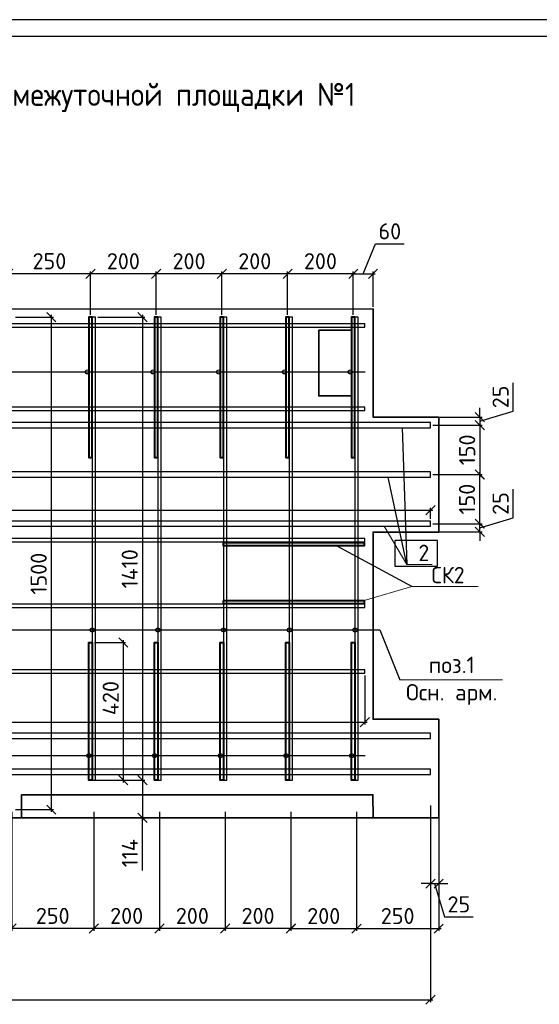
# Model space of a CAD drawing. Header units: millimetres. Extents: x 40580 to 2152466, y -328404 to 177125.
# Tile 98 of 252: x 389785 to 397694, y 162130 to 177125. Entities that reach past the tile are written whole.
import ezdxf
from ezdxf import colors
from ezdxf.entities.mleader import LeaderData, LeaderLine
from ezdxf.math import Vec2, Vec3

# ---------------------------------------------------------------- set-up
doc = ezdxf.new("R2010")
doc.units = ezdxf.units.MM
doc.linetypes.add('CENTER', pattern=[2, 1.25, -0.25, 0.25, -0.25])
doc.layers.add('11', color=7, linetype='Continuous')
doc.layers.add('Столовая - обозначения', color=7, linetype='Continuous')
for name, color, linetype, lineweight in [('Арм_хомуты', 133, 'Continuous', 18), ('ОСИ', 7, 'CENTER', 15), ('Перекрытие ж_бетон', 250, 'Continuous', 30), ('подоснова', 151, 'Continuous', 5), ('Столовая Двери и окна', 7, 'Continuous', 15), ('ТЕКСТ', 7, 'Continuous', 15)]:
    doc.layers.add(name, color=color, linetype=linetype, lineweight=lineweight)
doc.layers.add('Стена_ бетон несущ.', color=7, linetype='Continuous', lineweight=70, true_color=0xb4b496)
doc.styles.add('GOST-2.304_Type-B', font='GOST_Common.ttf')
doc.styles.get("Standard").update_dxf_attribs({"font": 'isocpeur.ttf'})
doc.styles.add('ГОСТ', font='isocpeur.ttf')
doc.styles.add('ГОСТ 2.304', font='isocpeur.ttf')
doc.dimstyles.new('Осевые', dxfattribs={"dimscale": 0.7, "dimtxt": 450, "dimasz": 400, "dimexe": 100, "dimexo": 100, "dimgap": 100, "dimtad": 1, "dimdec": 0, "dimzin": 0, "dimdsep": 46, "dimtxsty": 'Standard', "dimblk": 'OBLIQUE', "dimcen": 9, "dimdle": 100, "dimazin": 0, "dimtm": 1e-09, "dimtfac": 1, "dimtdec": 0, "dimtofl": 0, "dimtmove": 0, "dimatfit": 3, "dimfxl": 1, "dimtolj": 1, "dimtzin": 0, "dimarcsym": 0})

# ---------------------------------------------------------------- blocks, each defined once
blk = doc.blocks.new('Штамп')
at = {"layer": '11'}
blk.add_line((311470, 126228), (252070, 126228), dxfattribs=at)
at = {"layer": '11', "lineweight": 30}
blk.add_line((254210, 125978), (311220, 125978), dxfattribs=at)
blk = doc.blocks.new('_OBLIQUE')
at = {"color": 0, "linetype": 'ByBlock'}
blk.add_line((-0.5, -0.5), (0.5, 0.5), dxfattribs=at)
blk = doc.blocks.new('*D5502')
at = {"layer": 'Defpoints', "color": 0, "linetype": 'ByBlock', "lineweight": 25, "ltscale": 13, "transparency": 16777216}
for p in [(381288, 165193), (396038, 165193), (396038, 162200)]:
    blk.add_point(p, dxfattribs=at)
at = {"layer": 'ОСИ', "color": 0, "linetype": 'ByBlock', "lineweight": -2, "ltscale": 13, "transparency": 16777216}
for p, q in [((381288, 165158), (381288, 162165)), ((396038, 165158), (396038, 162165)), ((381253, 162200), (396073, 162200))]:
    blk.add_line(p, q, dxfattribs=at)
at = {"layer": 'ОСИ', "color": 0, "linetype": 'ByBlock', "lineweight": -2, "ltscale": 13, "transparency": 16777216, "xscale": 140, "yscale": 140, "zscale": 140, "rotation": 180}
blk.add_blockref('_OBLIQUE', (381288, 162200), dxfattribs=at)
at = {"layer": 'ОСИ', "color": 0, "linetype": 'ByBlock', "lineweight": -2, "ltscale": 13, "transparency": 16777216, "xscale": 140, "yscale": 140, "zscale": 140}
blk.add_blockref('_OBLIQUE', (396038, 162200), dxfattribs=at)
at = {"layer": 'ОСИ', "color": 0, "linetype": 'ByBlock', "ltscale": 13, "transparency": 16777216, "insert": (388663, 162393), "char_height": 245, "attachment_point": 5}
blk.add_mtext('\\A1;2950', dxfattribs=at)
blk = doc.blocks.new('*D5612')
at = {"layer": 'Defpoints', "color": 0, "linetype": 'ByBlock', "lineweight": 25, "ltscale": 13, "transparency": 16777216}
for p in [(396038, 165188), (396163, 165188), (396163, 163968)]:
    blk.add_point(p, dxfattribs=at)
at = {"layer": 'ОСИ', "color": 0, "linetype": 'ByBlock', "lineweight": -2, "ltscale": 13, "transparency": 16777216}
for p, q in [((396038, 165153), (396038, 163933)), ((396163, 165153), (396163, 163933)), ((396038, 163968), (395898, 163968)), ((396038, 163968), (396163, 163968)), ((396100, 163968), (396253, 163460)), ((396163, 163968), (396303, 163968)), ((396253, 163460), (396687, 163460))]:
    blk.add_line(p, q, dxfattribs=at)
at = {"layer": 'ОСИ', "color": 0, "linetype": 'ByBlock', "lineweight": -2, "ltscale": 13, "transparency": 16777216, "xscale": 140, "yscale": 140, "zscale": 140}
blk.add_blockref('_OBLIQUE', (396038, 163968), dxfattribs=at)
at = {"layer": 'ОСИ', "color": 0, "linetype": 'ByBlock', "lineweight": -2, "ltscale": 13, "transparency": 16777216, "xscale": 140, "yscale": 140, "zscale": 140, "rotation": 180}
blk.add_blockref('_OBLIQUE', (396163, 163968), dxfattribs=at)
at = {"layer": 'ОСИ', "color": 0, "linetype": 'ByBlock', "ltscale": 13, "transparency": 16777216, "insert": (396470, 163653), "char_height": 245, "attachment_point": 5}
blk.add_mtext('\\A1;25', dxfattribs=at)
blk = doc.blocks.new('*D5503')
at = {"layer": 'Defpoints', "color": 0, "linetype": 'ByBlock', "lineweight": 25, "ltscale": 13, "transparency": 16777216}
for p in [(394913, 165095), (396163, 164969), (394913, 163282)]:
    blk.add_point(p, dxfattribs=at)
at = {"layer": 'ОСИ', "color": 0, "linetype": 'ByBlock', "lineweight": -2, "ltscale": 13, "transparency": 16777216}
for p, q in [((394913, 165060), (394913, 163247)), ((396163, 164934), (396163, 163247)), ((396198, 163282), (394878, 163282))]:
    blk.add_line(p, q, dxfattribs=at)
at = {"layer": 'ОСИ', "color": 0, "linetype": 'ByBlock', "lineweight": -2, "ltscale": 13, "transparency": 16777216, "xscale": 140, "yscale": 140, "zscale": 140, "rotation": 180}
blk.add_blockref('_OBLIQUE', (394913, 163282), dxfattribs=at)
at = {"layer": 'ОСИ', "color": 0, "linetype": 'ByBlock', "lineweight": -2, "ltscale": 13, "transparency": 16777216, "xscale": 140, "yscale": 140, "zscale": 140}
blk.add_blockref('_OBLIQUE', (396163, 163282), dxfattribs=at)
at = {"layer": 'ОСИ', "color": 0, "linetype": 'ByBlock', "ltscale": 13, "transparency": 16777216, "insert": (395538, 163475), "char_height": 245, "attachment_point": 5}
blk.add_mtext('\\A1;250', dxfattribs=at)
blk = doc.blocks.new('*D5504')
at = {"layer": 'Defpoints', "color": 0, "linetype": 'ByBlock', "lineweight": 25, "ltscale": 13, "transparency": 16777216}
for p in [(393913, 165095), (394913, 165095), (393913, 163282)]:
    blk.add_point(p, dxfattribs=at)
at = {"layer": 'ОСИ', "color": 0, "linetype": 'ByBlock', "lineweight": -2, "ltscale": 13, "transparency": 16777216}
for p, q in [((393913, 165060), (393913, 163247)), ((394913, 165060), (394913, 163247)), ((394948, 163282), (393878, 163282))]:
    blk.add_line(p, q, dxfattribs=at)
at = {"layer": 'ОСИ', "color": 0, "linetype": 'ByBlock', "lineweight": -2, "ltscale": 13, "transparency": 16777216, "xscale": 140, "yscale": 140, "zscale": 140, "rotation": 180}
blk.add_blockref('_OBLIQUE', (393913, 163282), dxfattribs=at)
at = {"layer": 'ОСИ', "color": 0, "linetype": 'ByBlock', "lineweight": -2, "ltscale": 13, "transparency": 16777216, "xscale": 140, "yscale": 140, "zscale": 140}
blk.add_blockref('_OBLIQUE', (394913, 163282), dxfattribs=at)
at = {"layer": 'ОСИ', "color": 0, "linetype": 'ByBlock', "ltscale": 13, "transparency": 16777216, "insert": (394413, 163475), "char_height": 245, "attachment_point": 5}
blk.add_mtext('\\A1;200', dxfattribs=at)
blk = doc.blocks.new('*D5505')
at = {"layer": 'Defpoints', "color": 0, "linetype": 'ByBlock', "lineweight": 25, "ltscale": 13, "transparency": 16777216}
for p in [(392913, 165095), (393913, 165095), (392913, 163284)]:
    blk.add_point(p, dxfattribs=at)
at = {"layer": 'ОСИ', "color": 0, "linetype": 'ByBlock', "lineweight": -2, "ltscale": 13, "transparency": 16777216}
for p, q in [((392913, 165060), (392913, 163249)), ((393913, 165060), (393913, 163249)), ((393948, 163284), (392878, 163284))]:
    blk.add_line(p, q, dxfattribs=at)
at = {"layer": 'ОСИ', "color": 0, "linetype": 'ByBlock', "lineweight": -2, "ltscale": 13, "transparency": 16777216, "xscale": 140, "yscale": 140, "zscale": 140, "rotation": 180}
blk.add_blockref('_OBLIQUE', (392913, 163284), dxfattribs=at)
at = {"layer": 'ОСИ', "color": 0, "linetype": 'ByBlock', "lineweight": -2, "ltscale": 13, "transparency": 16777216, "xscale": 140, "yscale": 140, "zscale": 140}
blk.add_blockref('_OBLIQUE', (393913, 163284), dxfattribs=at)
at = {"layer": 'ОСИ', "color": 0, "linetype": 'ByBlock', "ltscale": 13, "transparency": 16777216, "insert": (393413, 163477), "char_height": 245, "attachment_point": 5}
blk.add_mtext('\\A1;200', dxfattribs=at)
blk = doc.blocks.new('*D5506')
at = {"layer": 'Defpoints', "color": 0, "linetype": 'ByBlock', "lineweight": 25, "ltscale": 13, "transparency": 16777216}
for p in [(391913, 165095), (392913, 165095), (391913, 163284)]:
    blk.add_point(p, dxfattribs=at)
at = {"layer": 'ОСИ', "color": 0, "linetype": 'ByBlock', "lineweight": -2, "ltscale": 13, "transparency": 16777216}
for p, q in [((391913, 165060), (391913, 163249)), ((392913, 165060), (392913, 163249)), ((392948, 163284), (391878, 163284))]:
    blk.add_line(p, q, dxfattribs=at)
at = {"layer": 'ОСИ', "color": 0, "linetype": 'ByBlock', "lineweight": -2, "ltscale": 13, "transparency": 16777216, "xscale": 140, "yscale": 140, "zscale": 140, "rotation": 180}
blk.add_blockref('_OBLIQUE', (391913, 163284), dxfattribs=at)
at = {"layer": 'ОСИ', "color": 0, "linetype": 'ByBlock', "lineweight": -2, "ltscale": 13, "transparency": 16777216, "xscale": 140, "yscale": 140, "zscale": 140}
blk.add_blockref('_OBLIQUE', (392913, 163284), dxfattribs=at)
at = {"layer": 'ОСИ', "color": 0, "linetype": 'ByBlock', "ltscale": 13, "transparency": 16777216, "insert": (392413, 163477), "char_height": 245, "attachment_point": 5}
blk.add_mtext('\\A1;200', dxfattribs=at)
blk = doc.blocks.new('*D5507')
at = {"layer": 'Defpoints', "color": 0, "linetype": 'ByBlock', "lineweight": 25, "ltscale": 13, "transparency": 16777216}
for p in [(390913, 165095), (391913, 165095), (390913, 163284)]:
    blk.add_point(p, dxfattribs=at)
at = {"layer": 'ОСИ', "color": 0, "linetype": 'ByBlock', "lineweight": -2, "ltscale": 13, "transparency": 16777216}
for p, q in [((390913, 165060), (390913, 163249)), ((391913, 165060), (391913, 163249)), ((391948, 163284), (390878, 163284))]:
    blk.add_line(p, q, dxfattribs=at)
at = {"layer": 'ОСИ', "color": 0, "linetype": 'ByBlock', "lineweight": -2, "ltscale": 13, "transparency": 16777216, "xscale": 140, "yscale": 140, "zscale": 140, "rotation": 180}
blk.add_blockref('_OBLIQUE', (390913, 163284), dxfattribs=at)
at = {"layer": 'ОСИ', "color": 0, "linetype": 'ByBlock', "lineweight": -2, "ltscale": 13, "transparency": 16777216, "xscale": 140, "yscale": 140, "zscale": 140}
blk.add_blockref('_OBLIQUE', (391913, 163284), dxfattribs=at)
at = {"layer": 'ОСИ', "color": 0, "linetype": 'ByBlock', "ltscale": 13, "transparency": 16777216, "insert": (391413, 163477), "char_height": 245, "attachment_point": 5}
blk.add_mtext('\\A1;200', dxfattribs=at)
blk = doc.blocks.new('*D5508')
at = {"layer": 'Defpoints', "color": 0, "linetype": 'ByBlock', "lineweight": 25, "ltscale": 13, "transparency": 16777216}
for p in [(389663, 165095), (390913, 165095), (389663, 163284)]:
    blk.add_point(p, dxfattribs=at)
at = {"layer": 'ОСИ', "color": 0, "linetype": 'ByBlock', "lineweight": -2, "ltscale": 13, "transparency": 16777216}
for p, q in [((389663, 165060), (389663, 163249)), ((390913, 165060), (390913, 163249)), ((390948, 163284), (389628, 163284))]:
    blk.add_line(p, q, dxfattribs=at)
at = {"layer": 'ОСИ', "color": 0, "linetype": 'ByBlock', "lineweight": -2, "ltscale": 13, "transparency": 16777216, "xscale": 140, "yscale": 140, "zscale": 140, "rotation": 180}
blk.add_blockref('_OBLIQUE', (389663, 163284), dxfattribs=at)
at = {"layer": 'ОСИ', "color": 0, "linetype": 'ByBlock', "lineweight": -2, "ltscale": 13, "transparency": 16777216, "xscale": 140, "yscale": 140, "zscale": 140}
blk.add_blockref('_OBLIQUE', (390913, 163284), dxfattribs=at)
at = {"layer": 'ОСИ', "color": 0, "linetype": 'ByBlock', "ltscale": 13, "transparency": 16777216, "insert": (390288, 163477), "char_height": 245, "attachment_point": 5}
blk.add_mtext('\\A1;250', dxfattribs=at)
blk = doc.blocks.new('*D5621')
at = {"layer": 'Defpoints', "color": 0, "linetype": 'ByBlock', "lineweight": 25, "ltscale": 13, "transparency": 16777216}
for p in [(389688, 172594), (389688, 165095), (390266, 165095)]:
    blk.add_point(p, dxfattribs=at)
at = {"layer": 'ОСИ', "color": 0, "linetype": 'ByBlock', "lineweight": -2, "ltscale": 13, "transparency": 16777216}
for p, q in [((389723, 172594), (390301, 172594)), ((390266, 172629), (390266, 165060)), ((389723, 165095), (390301, 165095))]:
    blk.add_line(p, q, dxfattribs=at)
at = {"layer": 'ОСИ', "color": 0, "linetype": 'ByBlock', "lineweight": -2, "ltscale": 13, "transparency": 16777216, "xscale": 140, "yscale": 140, "zscale": 140}
for p, rotation in [((390266, 172594), 90), ((390266, 165095), 270)]:
    blk.add_blockref('_OBLIQUE', p, dxfattribs=dict(at, rotation=rotation))
at = {"layer": 'ОСИ', "color": 0, "linetype": 'ByBlock', "ltscale": 13, "transparency": 16777216, "insert": (390074, 168689), "char_height": 245, "attachment_point": 5, "rotation": 90}
blk.add_mtext('\\A1;1500', dxfattribs=at)
blk = doc.blocks.new('*D5622')
at = {"layer": 'Defpoints', "color": 0, "linetype": 'ByBlock', "lineweight": 25, "ltscale": 13, "transparency": 16777216}
for p in [(390938, 172594), (390938, 165543), (391655, 165543)]:
    blk.add_point(p, dxfattribs=at)
at = {"layer": 'ОСИ', "color": 0, "linetype": 'ByBlock', "lineweight": -2, "ltscale": 13, "transparency": 16777216}
for p, q in [((390973, 172594), (391690, 172594)), ((391655, 172629), (391655, 165508)), ((390973, 165543), (391690, 165543))]:
    blk.add_line(p, q, dxfattribs=at)
at = {"layer": 'ОСИ', "color": 0, "linetype": 'ByBlock', "lineweight": -2, "ltscale": 13, "transparency": 16777216, "xscale": 140, "yscale": 140, "zscale": 140}
for p, rotation in [((391655, 172594), 90), ((391655, 165543), 270)]:
    blk.add_blockref('_OBLIQUE', p, dxfattribs=dict(at, rotation=rotation))
at = {"layer": 'ОСИ', "color": 0, "linetype": 'ByBlock', "ltscale": 13, "transparency": 16777216, "insert": (391460, 168762), "char_height": 245, "attachment_point": 5, "rotation": 90}
blk.add_mtext('\\A1;1410', dxfattribs=at)
blk = doc.blocks.new('*D5623')
at = {"layer": 'Defpoints', "color": 0, "linetype": 'ByBlock', "lineweight": 25, "ltscale": 13, "transparency": 16777216}
for p in [(382263, 167174), (395038, 167174), (395038, 166427)]:
    blk.add_point(p, dxfattribs=at)
at = {"layer": 'ОСИ', "color": 0, "linetype": 'ByBlock', "lineweight": -2, "ltscale": 13, "transparency": 16777216}
for p, q in [((382263, 167139), (382263, 166392)), ((395038, 167139), (395038, 166392)), ((382228, 166427), (395073, 166427))]:
    blk.add_line(p, q, dxfattribs=at)
at = {"layer": 'ОСИ', "color": 0, "linetype": 'ByBlock', "lineweight": -2, "ltscale": 13, "transparency": 16777216, "xscale": 140, "yscale": 140, "zscale": 140, "rotation": 180}
blk.add_blockref('_OBLIQUE', (382263, 166427), dxfattribs=at)
at = {"layer": 'ОСИ', "color": 0, "linetype": 'ByBlock', "lineweight": -2, "ltscale": 13, "transparency": 16777216, "xscale": 140, "yscale": 140, "zscale": 140}
blk.add_blockref('_OBLIQUE', (395038, 166427), dxfattribs=at)
at = {"layer": 'ОСИ', "color": 0, "linetype": 'ByBlock', "ltscale": 13, "transparency": 16777216, "insert": (387103, 166620), "char_height": 245, "attachment_point": 5}
blk.add_mtext('\\A1;2555', dxfattribs=at)
blk = doc.blocks.new('*D5624')
at = {"layer": 'Defpoints', "color": 0, "linetype": 'ByBlock', "lineweight": 25, "ltscale": 13, "transparency": 16777216}
for p in [(396038, 169654), (381288, 169489), (396038, 169489)]:
    blk.add_point(p, dxfattribs=at)
at = {"layer": 'ОСИ', "color": 0, "linetype": 'ByBlock', "lineweight": -2, "ltscale": 13, "transparency": 16777216}
for p, q in [((381253, 169654), (396073, 169654)), ((381288, 169524), (381288, 169689)), ((396038, 169524), (396038, 169689))]:
    blk.add_line(p, q, dxfattribs=at)
at = {"layer": 'ОСИ', "color": 0, "linetype": 'ByBlock', "lineweight": -2, "ltscale": 13, "transparency": 16777216, "xscale": 140, "yscale": 140, "zscale": 140, "rotation": 180}
blk.add_blockref('_OBLIQUE', (381288, 169654), dxfattribs=at)
at = {"layer": 'ОСИ', "color": 0, "linetype": 'ByBlock', "lineweight": -2, "ltscale": 13, "transparency": 16777216, "xscale": 140, "yscale": 140, "zscale": 140}
blk.add_blockref('_OBLIQUE', (396038, 169654), dxfattribs=at)
at = {"layer": 'ОСИ', "color": 0, "linetype": 'ByBlock', "ltscale": 13, "transparency": 16777216, "insert": (387103, 169846), "char_height": 245, "attachment_point": 5}
blk.add_mtext('\\A1;2950', dxfattribs=at)
blk = doc.blocks.new('*D5515')
at = {"layer": 'Defpoints', "color": 0, "linetype": 'ByBlock', "lineweight": 25, "ltscale": 13, "transparency": 16777216}
for p in [(395163, 173255), (394863, 172594), (395163, 172719)]:
    blk.add_point(p, dxfattribs=at)
at = {"layer": 'ОСИ', "color": 0, "linetype": 'ByBlock', "lineweight": -2, "ltscale": 13, "transparency": 16777216}
for p, q in [((395013, 173255), (395202, 173710)), ((395202, 173710), (395636, 173710)), ((394828, 173255), (395198, 173255)), ((394863, 172629), (394863, 173290)), ((395163, 172754), (395163, 173290))]:
    blk.add_line(p, q, dxfattribs=at)
at = {"layer": 'ОСИ', "color": 0, "linetype": 'ByBlock', "lineweight": -2, "ltscale": 13, "transparency": 16777216, "xscale": 140, "yscale": 140, "zscale": 140, "rotation": 180}
blk.add_blockref('_OBLIQUE', (394863, 173255), dxfattribs=at)
at = {"layer": 'ОСИ', "color": 0, "linetype": 'ByBlock', "lineweight": -2, "ltscale": 13, "transparency": 16777216, "xscale": 140, "yscale": 140, "zscale": 140}
blk.add_blockref('_OBLIQUE', (395163, 173255), dxfattribs=at)
at = {"layer": 'ОСИ', "color": 0, "linetype": 'ByBlock', "ltscale": 13, "transparency": 16777216, "insert": (395419, 173902), "char_height": 245, "attachment_point": 5}
blk.add_mtext('\\A1;60', dxfattribs=at)
blk = doc.blocks.new('*D5516')
at = {"layer": 'Defpoints', "color": 0, "linetype": 'ByBlock', "lineweight": 25, "ltscale": 13, "transparency": 16777216}
for p in [(393863, 173255), (393863, 172594), (394863, 172594)]:
    blk.add_point(p, dxfattribs=at)
at = {"layer": 'ОСИ', "color": 0, "linetype": 'ByBlock', "lineweight": -2, "ltscale": 13, "transparency": 16777216}
for p, q in [((394898, 173255), (393828, 173255)), ((393863, 172629), (393863, 173290)), ((394863, 172629), (394863, 173290))]:
    blk.add_line(p, q, dxfattribs=at)
at = {"layer": 'ОСИ', "color": 0, "linetype": 'ByBlock', "lineweight": -2, "ltscale": 13, "transparency": 16777216, "xscale": 140, "yscale": 140, "zscale": 140, "rotation": 180}
blk.add_blockref('_OBLIQUE', (393863, 173255), dxfattribs=at)
at = {"layer": 'ОСИ', "color": 0, "linetype": 'ByBlock', "lineweight": -2, "ltscale": 13, "transparency": 16777216, "xscale": 140, "yscale": 140, "zscale": 140}
blk.add_blockref('_OBLIQUE', (394863, 173255), dxfattribs=at)
at = {"layer": 'ОСИ', "color": 0, "linetype": 'ByBlock', "ltscale": 13, "transparency": 16777216, "insert": (394363, 173447), "char_height": 245, "attachment_point": 5}
blk.add_mtext('\\A1;200', dxfattribs=at)
blk = doc.blocks.new('*D5517')
at = {"layer": 'Defpoints', "color": 0, "linetype": 'ByBlock', "lineweight": 25, "ltscale": 13, "transparency": 16777216}
for p in [(392863, 173255), (392863, 172594), (393863, 172594)]:
    blk.add_point(p, dxfattribs=at)
at = {"layer": 'ОСИ', "color": 0, "linetype": 'ByBlock', "lineweight": -2, "ltscale": 13, "transparency": 16777216}
for p, q in [((393898, 173255), (392828, 173255)), ((392863, 172629), (392863, 173290)), ((393863, 172629), (393863, 173290))]:
    blk.add_line(p, q, dxfattribs=at)
at = {"layer": 'ОСИ', "color": 0, "linetype": 'ByBlock', "lineweight": -2, "ltscale": 13, "transparency": 16777216, "xscale": 140, "yscale": 140, "zscale": 140, "rotation": 180}
blk.add_blockref('_OBLIQUE', (392863, 173255), dxfattribs=at)
at = {"layer": 'ОСИ', "color": 0, "linetype": 'ByBlock', "lineweight": -2, "ltscale": 13, "transparency": 16777216, "xscale": 140, "yscale": 140, "zscale": 140}
blk.add_blockref('_OBLIQUE', (393863, 173255), dxfattribs=at)
at = {"layer": 'ОСИ', "color": 0, "linetype": 'ByBlock', "ltscale": 13, "transparency": 16777216, "insert": (393363, 173447), "char_height": 245, "attachment_point": 5}
blk.add_mtext('\\A1;200', dxfattribs=at)
blk = doc.blocks.new('*D5518')
at = {"layer": 'Defpoints', "color": 0, "linetype": 'ByBlock', "lineweight": 25, "ltscale": 13, "transparency": 16777216}
for p in [(391863, 173255), (391863, 172594), (392863, 172594)]:
    blk.add_point(p, dxfattribs=at)
at = {"layer": 'ОСИ', "color": 0, "linetype": 'ByBlock', "lineweight": -2, "ltscale": 13, "transparency": 16777216}
for p, q in [((392898, 173255), (391828, 173255)), ((391863, 172629), (391863, 173290)), ((392863, 172629), (392863, 173290))]:
    blk.add_line(p, q, dxfattribs=at)
at = {"layer": 'ОСИ', "color": 0, "linetype": 'ByBlock', "lineweight": -2, "ltscale": 13, "transparency": 16777216, "xscale": 140, "yscale": 140, "zscale": 140, "rotation": 180}
blk.add_blockref('_OBLIQUE', (391863, 173255), dxfattribs=at)
at = {"layer": 'ОСИ', "color": 0, "linetype": 'ByBlock', "lineweight": -2, "ltscale": 13, "transparency": 16777216, "xscale": 140, "yscale": 140, "zscale": 140}
blk.add_blockref('_OBLIQUE', (392863, 173255), dxfattribs=at)
at = {"layer": 'ОСИ', "color": 0, "linetype": 'ByBlock', "ltscale": 13, "transparency": 16777216, "insert": (392363, 173447), "char_height": 245, "attachment_point": 5}
blk.add_mtext('\\A1;200', dxfattribs=at)
blk = doc.blocks.new('*D5519')
at = {"layer": 'Defpoints', "color": 0, "linetype": 'ByBlock', "lineweight": 25, "ltscale": 13, "transparency": 16777216}
for p in [(390863, 173255), (390863, 172594), (391863, 172594)]:
    blk.add_point(p, dxfattribs=at)
at = {"layer": 'ОСИ', "color": 0, "linetype": 'ByBlock', "lineweight": -2, "ltscale": 13, "transparency": 16777216}
for p, q in [((391898, 173255), (390828, 173255)), ((390863, 172629), (390863, 173290)), ((391863, 172629), (391863, 173290))]:
    blk.add_line(p, q, dxfattribs=at)
at = {"layer": 'ОСИ', "color": 0, "linetype": 'ByBlock', "lineweight": -2, "ltscale": 13, "transparency": 16777216, "xscale": 140, "yscale": 140, "zscale": 140, "rotation": 180}
blk.add_blockref('_OBLIQUE', (390863, 173255), dxfattribs=at)
at = {"layer": 'ОСИ', "color": 0, "linetype": 'ByBlock', "lineweight": -2, "ltscale": 13, "transparency": 16777216, "xscale": 140, "yscale": 140, "zscale": 140}
blk.add_blockref('_OBLIQUE', (391863, 173255), dxfattribs=at)
at = {"layer": 'ОСИ', "color": 0, "linetype": 'ByBlock', "ltscale": 13, "transparency": 16777216, "insert": (391363, 173447), "char_height": 245, "attachment_point": 5}
blk.add_mtext('\\A1;200', dxfattribs=at)
blk = doc.blocks.new('*D5520')
at = {"layer": 'Defpoints', "color": 0, "linetype": 'ByBlock', "lineweight": 25, "ltscale": 13, "transparency": 16777216}
for p in [(389613, 173255), (389613, 172594), (390863, 172594)]:
    blk.add_point(p, dxfattribs=at)
at = {"layer": 'ОСИ', "color": 0, "linetype": 'ByBlock', "lineweight": -2, "ltscale": 13, "transparency": 16777216}
for p, q in [((390898, 173255), (389578, 173255)), ((389613, 172629), (389613, 173290)), ((390863, 172629), (390863, 173290))]:
    blk.add_line(p, q, dxfattribs=at)
at = {"layer": 'ОСИ', "color": 0, "linetype": 'ByBlock', "lineweight": -2, "ltscale": 13, "transparency": 16777216, "xscale": 140, "yscale": 140, "zscale": 140, "rotation": 180}
blk.add_blockref('_OBLIQUE', (389613, 173255), dxfattribs=at)
at = {"layer": 'ОСИ', "color": 0, "linetype": 'ByBlock', "lineweight": -2, "ltscale": 13, "transparency": 16777216, "xscale": 140, "yscale": 140, "zscale": 140}
blk.add_blockref('_OBLIQUE', (390863, 173255), dxfattribs=at)
at = {"layer": 'ОСИ', "color": 0, "linetype": 'ByBlock', "ltscale": 13, "transparency": 16777216, "insert": (390238, 173447), "char_height": 245, "attachment_point": 5}
blk.add_mtext('\\A1;250', dxfattribs=at)
blk = doc.blocks.new('*D5627')
at = {"layer": 'Defpoints', "color": 0, "linetype": 'ByBlock', "lineweight": 25, "ltscale": 13, "transparency": 16777216}
for p in [(390938, 165543), (390938, 164971), (391655, 164971)]:
    blk.add_point(p, dxfattribs=at)
at = {"layer": 'ОСИ', "color": 0, "linetype": 'ByBlock', "lineweight": -2, "ltscale": 13, "transparency": 16777216}
for p, q in [((390973, 165543), (391690, 165543)), ((391655, 165578), (391655, 164936)), ((390973, 164971), (391690, 164971)), ((391655, 164166), (391655, 164971))]:
    blk.add_line(p, q, dxfattribs=at)
at = {"layer": 'ОСИ', "color": 0, "linetype": 'ByBlock', "lineweight": -2, "ltscale": 13, "transparency": 16777216, "xscale": 140, "yscale": 140, "zscale": 140}
for p, rotation in [((391655, 165543), 90), ((391655, 164971), 270)]:
    blk.add_blockref('_OBLIQUE', p, dxfattribs=dict(at, rotation=rotation))
at = {"layer": 'ОСИ', "color": 0, "linetype": 'ByBlock', "ltscale": 13, "transparency": 16777216, "insert": (391462, 164432), "char_height": 245, "attachment_point": 5, "rotation": 90}
blk.add_mtext('\\A1;114', dxfattribs=at)
blk = doc.blocks.new('_None')
blk = doc.blocks.new('*D5641')
at = {"layer": 'Defpoints', "color": 0, "linetype": 'ByBlock', "lineweight": 25, "ltscale": 13, "transparency": 16777216}
for p in [(395960, 171073), (396038, 170949), (396790, 170949)]:
    blk.add_point(p, dxfattribs=at)
at = {"layer": 'ОСИ', "color": 0, "linetype": 'ByBlock', "lineweight": -2, "ltscale": 13, "transparency": 16777216}
for p, q in [((397298, 171163), (397298, 171597)), ((396790, 171073), (396790, 171213)), ((396790, 171011), (397298, 171163)), ((395995, 171073), (396825, 171073)), ((396073, 170949), (396825, 170949)), ((396790, 171073), (396790, 170949)), ((396790, 170949), (396790, 170809))]:
    blk.add_line(p, q, dxfattribs=at)
at = {"layer": 'ОСИ', "color": 0, "linetype": 'ByBlock', "lineweight": -2, "ltscale": 13, "transparency": 16777216, "xscale": 140, "yscale": 140, "zscale": 140}
for p, rotation in [((396790, 171073), 270), ((396790, 170949), 90)]:
    blk.add_blockref('_OBLIQUE', p, dxfattribs=dict(at, rotation=rotation))
at = {"layer": 'ОСИ', "color": 0, "linetype": 'ByBlock', "ltscale": 13, "transparency": 16777216, "insert": (397105, 171380), "char_height": 245, "attachment_point": 5, "rotation": 90}
blk.add_mtext('\\A1;25', dxfattribs=at)
blk = doc.blocks.new('*D5642')
at = {"layer": 'Defpoints', "color": 0, "linetype": 'ByBlock', "lineweight": 25, "ltscale": 13, "transparency": 16777216}
for p in [(396038, 170949), (396038, 170199), (396788, 170199)]:
    blk.add_point(p, dxfattribs=at)
at = {"layer": 'ОСИ', "color": 0, "linetype": 'ByBlock', "lineweight": -2, "ltscale": 13, "transparency": 16777216}
for p, q in [((396073, 170949), (396823, 170949)), ((396788, 170984), (396788, 170164)), ((396073, 170199), (396823, 170199))]:
    blk.add_line(p, q, dxfattribs=at)
at = {"layer": 'ОСИ', "color": 0, "linetype": 'ByBlock', "lineweight": -2, "ltscale": 13, "transparency": 16777216, "xscale": 140, "yscale": 140, "zscale": 140}
for p, rotation in [((396788, 170949), 90), ((396788, 170199), 270)]:
    blk.add_blockref('_OBLIQUE', p, dxfattribs=dict(at, rotation=rotation))
at = {"layer": 'ОСИ', "color": 0, "linetype": 'ByBlock', "ltscale": 13, "transparency": 16777216, "insert": (396596, 170574), "char_height": 245, "attachment_point": 5, "rotation": 90}
blk.add_mtext('\\A1;150', dxfattribs=at)
blk = doc.blocks.new('*D5643')
at = {"layer": 'Defpoints', "color": 0, "linetype": 'ByBlock', "lineweight": 25, "ltscale": 13, "transparency": 16777216}
for p in [(396038, 170199), (396038, 169449), (396786, 169449)]:
    blk.add_point(p, dxfattribs=at)
at = {"layer": 'ОСИ', "color": 0, "linetype": 'ByBlock', "lineweight": -2, "ltscale": 13, "transparency": 16777216}
for p, q in [((396073, 170199), (396821, 170199)), ((396786, 170234), (396786, 169414)), ((396073, 169449), (396821, 169449))]:
    blk.add_line(p, q, dxfattribs=at)
at = {"layer": 'ОСИ', "color": 0, "linetype": 'ByBlock', "lineweight": -2, "ltscale": 13, "transparency": 16777216, "xscale": 140, "yscale": 140, "zscale": 140}
for p, rotation in [((396786, 170199), 90), ((396786, 169449), 270)]:
    blk.add_blockref('_OBLIQUE', p, dxfattribs=dict(at, rotation=rotation))
at = {"layer": 'ОСИ', "color": 0, "linetype": 'ByBlock', "ltscale": 13, "transparency": 16777216, "insert": (396594, 169824), "char_height": 245, "attachment_point": 5, "rotation": 90}
blk.add_mtext('\\A1;150', dxfattribs=at)
blk = doc.blocks.new('*D5459')
at = {"layer": 'Defpoints', "color": 0, "linetype": 'ByBlock', "lineweight": 25, "ltscale": 13, "transparency": 16777216}
for p in [(396038, 169449), (396790, 169449), (395960, 169326)]:
    blk.add_point(p, dxfattribs=at)
at = {"layer": 'ОСИ', "color": 0, "linetype": 'ByBlock', "lineweight": -2, "ltscale": 13, "transparency": 16777216}
for p, q in [((397298, 169540), (397298, 169974)), ((396790, 169449), (396790, 169589)), ((396073, 169449), (396825, 169449)), ((396790, 169388), (397298, 169540)), ((396790, 169326), (396790, 169449)), ((395995, 169326), (396825, 169326)), ((396790, 169326), (396790, 169186))]:
    blk.add_line(p, q, dxfattribs=at)
at = {"layer": 'ОСИ', "color": 0, "linetype": 'ByBlock', "lineweight": -2, "ltscale": 13, "transparency": 16777216, "xscale": 140, "yscale": 140, "zscale": 140}
for p, rotation in [((396790, 169449), 270), ((396790, 169326), 90)]:
    blk.add_blockref('_OBLIQUE', p, dxfattribs=dict(at, rotation=rotation))
at = {"layer": 'ОСИ', "color": 0, "linetype": 'ByBlock', "ltscale": 13, "transparency": 16777216, "insert": (397105, 169757), "char_height": 245, "attachment_point": 5, "rotation": 90}
blk.add_mtext('\\A1;25', dxfattribs=at)
blk = doc.blocks.new('*D5663')
at = {"layer": 'Defpoints', "color": 0, "linetype": 'ByBlock', "lineweight": 25, "ltscale": 13, "transparency": 16777216}
for p in [(390888, 167641), (390888, 165543), (391362, 165543)]:
    blk.add_point(p, dxfattribs=at)
at = {"layer": 'ОСИ', "color": 0, "linetype": 'ByBlock', "lineweight": -2, "ltscale": 13, "transparency": 16777216}
for p, q in [((390923, 167641), (391397, 167641)), ((391362, 167676), (391362, 165508)), ((390923, 165543), (391397, 165543))]:
    blk.add_line(p, q, dxfattribs=at)
at = {"layer": 'ОСИ', "color": 0, "linetype": 'ByBlock', "lineweight": -2, "ltscale": 13, "transparency": 16777216, "xscale": 140, "yscale": 140, "zscale": 140}
for p, rotation in [((391362, 167641), 90), ((391362, 165543), 270)]:
    blk.add_blockref('_OBLIQUE', p, dxfattribs=dict(at, rotation=rotation))
at = {"layer": 'ОСИ', "color": 0, "linetype": 'ByBlock', "ltscale": 13, "transparency": 16777216, "insert": (391170, 166794), "char_height": 245, "attachment_point": 5, "rotation": 90}
blk.add_mtext('\\A1;420', dxfattribs=at)

msp = doc.modelspace()

# ---------------------------------------------------------------- linework, layer by layer
at = {"layer": 'Арм_хомуты', "color": 251, "lineweight": 40, "true_color": 0x636466}
for points in [[(390887.814, 170455.5), (390887.814, 172593.627), (390837.814, 172593.627), (390837.814, 170455.5)], [(391887.814, 170455.5), (391887.814, 172593.627), (391837.814, 172593.627), (391837.814, 170455.5)], [(392887.814, 170455.5), (392887.814, 172593.627), (392837.814, 172593.627), (392837.814, 170455.5)], [(393887.814, 170455.5), (393887.814, 172593.627), (393837.814, 172593.627), (393837.814, 170455.5)], [(394887.814, 170455.5), (394887.814, 172593.627), (394837.814, 172593.627), (394837.814, 170455.5)], [(392889.41, 169161.925), (395027.537, 169161.925), (395027.537, 169111.925), (392889.41, 169111.925)], [(392889.41, 168279.374), (395027.537, 168279.374), (395027.537, 168229.374), (392889.41, 168229.374)], [(390887.814, 167640.641), (390887.814, 165542.515), (390837.814, 165542.515), (390837.814, 167640.641)], [(391887.814, 167640.641), (391887.814, 165542.515), (391837.814, 165542.515), (391837.814, 167640.641)], [(392887.814, 167640.641), (392887.814, 165542.515), (392837.814, 165542.515), (392837.814, 167640.641)], [(393887.814, 167640.641), (393887.814, 165542.515), (393837.814, 165542.515), (393837.814, 167640.641)], [(394887.814, 167640.641), (394887.814, 165542.515), (394837.814, 165542.515), (394837.814, 167640.641)]]:
    msp.add_lwpolyline(points, close=True, dxfattribs=at)
at = {"layer": 'Перекрытие ж_бетон', "color": 18, "linetype": 'Continuous', "lineweight": 25, "true_color": 0x000000}
for points in [[(390937.814, 165542.515), (390937.814, 172593.627), (390887.814, 172593.627), (390887.814, 165542.515)], [(391937.814, 165542.515), (391937.814, 172593.627), (391887.814, 172593.627), (391887.814, 165542.515)], [(392937.814, 165542.515), (392937.814, 172593.627), (392887.814, 172593.627), (392887.814, 165542.515)], [(393937.814, 165542.515), (393937.814, 172593.627), (393887.814, 172593.627), (393887.814, 165542.515)], [(394937.814, 165542.515), (394937.814, 172593.627), (394887.814, 172593.627), (394887.814, 165542.515)], [(395037.814, 172494.374), (382262.814, 172494.374), (382262.814, 172444.374), (395037.814, 172444.374)], [(395037.814, 171224.374), (382262.814, 171224.374), (382262.814, 171174.374), (395037.814, 171174.374)], [(395037.814, 168224.374), (382262.814, 168224.374), (382262.814, 168174.374), (395037.814, 168174.374)], [(395037.814, 167224.374), (382262.814, 167224.374), (382262.814, 167174.374), (395037.814, 167174.374)]]:
    msp.add_lwpolyline(points, close=True, dxfattribs=at)
at = {"layer": 'Перекрытие ж_бетон', "color": 18, "linetype": 'Continuous', "lineweight": 30, "true_color": 0x000000}
for points in [[(396037.814, 170989.374), (381287.814, 170989.374), (381287.814, 170909.374), (396037.814, 170909.374)], [(396037.814, 170239.374), (381287.814, 170239.374), (381287.814, 170159.374), (396037.814, 170159.374)], [(396037.814, 169489.374), (381287.814, 169489.374), (381287.814, 169409.374), (396037.814, 169409.374)], [(395037.814, 169224.374), (382262.814, 169224.374), (382262.814, 169174.374), (395037.814, 169174.374)], [(396037.814, 166257.454), (381287.814, 166257.454), (381287.814, 166177.454), (396037.814, 166177.454)], [(396037.814, 165712.056), (381287.814, 165712.056), (381287.814, 165632.056), (396037.814, 165632.056)]]:
    msp.add_lwpolyline(points, close=True, dxfattribs=at)
at = {"layer": 'подоснова', "color": 18, "ltscale": 0.3, "true_color": 0x000000}
msp.add_line((397135.983, 167073.715), (395568.927, 167073.715), dxfattribs=at)
at = {"layer": 'Стена_ бетон несущ.', "color": 18, "linetype": 'Continuous', "lineweight": 35, "true_color": 0x000000, "transparency": 33554687}
msp.add_lwpolyline([(395162.814, 172722.513), (395162.814, 171072.513), (396162.814, 171072.513), (396162.814, 169322.513), (395162.814, 169322.513), (395162.814, 166472.513), (396162.814, 166472.513), (396162.814, 164972.513), (382162.814, 164968.551), (381162.814, 164968.551), (381162.814, 166468.551), (382162.814, 166468.551), (382162.814, 169318.551), (381162.814, 169318.551), (381162.814, 171068.551), (382162.814, 171068.551), (382162.814, 172718.551), (395162.814, 172722.513)], dxfattribs=at)
for points in [[(394337.814, 172394.374), (394837.814, 172394.374), (394837.814, 171394.374), (394337.814, 171394.374)], [(389812.814, 164970.617), (395162.814, 164972.248), (395162.677, 165321.213), (389812.677, 165319.582)]]:
    msp.add_lwpolyline(points, close=True, dxfattribs=at)
at = {"layer": 'Столовая Двери и окна', "color": 18, "lineweight": 25, "true_color": 0x000000}
for p, q in [((382333.351, 171760.074), (395045.357, 171760.074)), ((395607.284, 170909.374), (395677.723, 168830.029)), ((395677.723, 168830.029), (395395.742, 170159.374)), ((395752.914, 168491.531), (394606.554, 169111.925)), ((382437.814, 167831.499), (395268.971, 167831.499)), ((395268.971, 167831.499), (395568.927, 167073.715)), ((381028.323, 165917.827), (395045.357, 165917.827))]:
    msp.add_line(p, q, dxfattribs=at)
at = {"layer": 'Столовая Двери и окна', "color": 1, "lineweight": 25}
msp.add_lwpolyline([(396143.118, 169194.831), (395495.446, 169194.831), (395495.446, 168800.287), (396143.118, 168800.287)], close=True, dxfattribs=at)
at = {"layer": 'Столовая Двери и окна', "color": 18, "lineweight": 30, "true_color": 0x000000}
for centre in [(390814.909, 171760.074), (391814.909, 171760.074), (392814.909, 171760.074), (393814.909, 171760.074), (394814.909, 171760.074), (390887.814, 167831.499), (391887.814, 167831.499), (392887.814, 167831.499), (393887.814, 167831.499), (394887.814, 167831.499), (390837.814, 165917.827), (391837.814, 165917.827), (392837.814, 165917.827), (393837.814, 165917.827), (394837.814, 165917.827)]:
    msp.add_circle(centre, 30.99, dxfattribs=at)

# ---------------------------------------------------------------- block references
at = {"layer": 'Столовая - обозначения', "color": 18, "lineweight": 20, "true_color": 0x000000}
msp.add_blockref('Штамп', (123367.786, 50897.048), dxfattribs=at)

# ---------------------------------------------------------------- texts
at = {"layer": 'подоснова', "color": 18, "ltscale": 0.3, "true_color": 0x000000, "insert": (396360.854, 167265.145), "char_height": 250, "width": 3270.99844, "attachment_point": 5, "style": 'ГОСТ 2.304'}
msp.add_mtext(' \\Pпоз.1\\PОсн. арм. ', dxfattribs=at)
at = {"layer": 'ТЕКСТ', "color": 18, "ltscale": 6, "true_color": 0x000000, "insert": (389017.437, 176161.969), "char_height": 350, "width": 12142.26589, "attachment_point": 2, "style": 'ГОСТ'}
msp.add_mtext('{\\W0.9;План нижнего армирования Промежуточной площадки №1 }', dxfattribs=at)

# ---------------------------------------------------------------- dimensions: what is measured, and where the dimension line sits
at = {"layer": 'ОСИ', "color": 18, "linetype": 'ByBlock', "ltscale": 13, "true_color": 0x000000}
for base, p1, p2, angle, picture, middle in [((395162.814, 173254.759), (394862.814, 172593.627), (395162.814, 172718.627), 180, '*D5515', (395272.36, 173709.759)), ((390266.453, 165095.461), (389687.814, 172593.627), (389687.976, 165095.461), 90, '*D5621', (390266.453, 168688.555)), ((391654.676, 165542.515), (390937.814, 172593.627), (390937.814, 165542.515), 90, '*D5622', (391652.051, 168762.172)), ((391362.016, 165542.515), (390887.814, 167640.641), (390887.814, 165542.515), 90, '*D5663', (391362.016, 166793.81)), ((391654.676, 164971.034), (390937.814, 165542.515), (390937.976, 164971.034), 90, '*D5627', (391563.807, 164431.549))]:
    dim = msp.add_linear_dim(base=base, p1=p1, p2=p2, angle=angle, dimstyle='Осевые', override={"dimtxt": 350, "dimasz": 200, "dimexe": 50, "dimexo": 50, "dimlfac": 0.2, "dimdle": 50, "dimtmove": 1}, dxfattribs=at)
    dim.commit()
    dim.dimension.update_dxf_attribs({"geometry": picture, "text_midpoint": middle, "dimtype": 160})
for base, p1, p2, angle, picture, middle in [((389612.814, 173254.759), (390862.814, 172593.627), (389612.814, 172593.74), 180, '*D5520', (390237.814, 173447.259)), ((390862.814, 173254.759), (391862.814, 172593.627), (390862.814, 172593.627), 180, '*D5519', (391362.814, 173447.259)), ((391862.814, 173254.759), (392862.814, 172593.627), (391862.814, 172593.627), 180, '*D5518', (392362.814, 173447.259)), ((392862.814, 173254.759), (393862.814, 172593.627), (392862.814, 172593.627), 180, '*D5517', (393362.814, 173447.259)), ((393862.814, 173254.759), (394862.814, 172593.627), (393862.814, 172593.627), 180, '*D5516', (394362.814, 173447.259)), ((396790.249, 170949.374), (395960.31, 171072.513), (396037.814, 170949.374), 90, '*D5641', (397105.249, 171233.194)), ((396788.124, 170199.374), (396037.814, 170949.374), (396037.814, 170199.374), 90, '*D5642', (396595.624, 170574.374)), ((396786.249, 169449.374), (396037.814, 170199.374), (396037.814, 169449.374), 90, '*D5643', (396593.749, 169824.374)), ((396790.249, 169449.374), (395960.31, 169326.235), (396037.814, 169449.374), 270, '*D5459', (397105.249, 169610.054)), ((389662.652, 163284.32), (390912.814, 165095.461), (389662.652, 165095.461), 180, '*D5508', (390287.733, 163476.82)), ((390912.814, 163284.32), (391912.814, 165095.461), (390912.814, 165095.461), 180, '*D5507', (391412.814, 163476.82)), ((391912.814, 163284.32), (392912.814, 165095.461), (391912.814, 165095.461), 180, '*D5506', (392412.814, 163476.82)), ((392912.814, 163284.32), (393912.814, 165095.461), (392912.814, 165095.461), 180, '*D5505', (393412.814, 163476.82)), ((393912.814, 163282.445), (394912.814, 165095.461), (393912.814, 165095.461), 180, '*D5504', (394412.814, 163474.945)), ((394912.814, 163282.445), (396162.814, 164968.551), (394912.814, 165095.461), 180, '*D5503', (395537.814, 163474.945))]:
    dim = msp.add_linear_dim(base=base, p1=p1, p2=p2, angle=angle, dimstyle='Осевые', override={"dimtxt": 350, "dimasz": 200, "dimexe": 50, "dimexo": 50, "dimlfac": 0.2, "dimdle": 50, "dimtmove": 1}, dxfattribs=at)
    dim.commit()
    dim.dimension.update_dxf_attribs({"geometry": picture, "text_midpoint": middle})
for base, p1, p2, picture, middle in [((396037.814, 169653.839), (381287.814, 169489.374), (396037.814, 169489.374), '*D5624', (387102.941, 169653.839)), ((395037.814, 166427.156), (382262.814, 167174.374), (395037.814, 167174.374), '*D5623', (387102.941, 166427.156))]:
    dim = msp.add_linear_dim(base=base, p1=p1, p2=p2, dimstyle='Осевые', override={"dimtxt": 350, "dimasz": 200, "dimexe": 50, "dimexo": 50, "dimlfac": 0.2, "dimdle": 50, "dimtmove": 1}, dxfattribs=at)
    dim.commit()
    dim.dimension.update_dxf_attribs({"geometry": picture, "text_midpoint": middle, "dimtype": 160})
for base, p1, p2, picture, middle in [((396037.814, 162200.353), (381287.814, 165192.639), (396037.814, 165192.639), '*D5502', (388662.814, 162392.853)), ((396162.814, 163967.507), (396037.814, 165187.639), (396162.814, 165187.639), '*D5612', (396322.564, 163652.507))]:
    dim = msp.add_linear_dim(base=base, p1=p1, p2=p2, dimstyle='Осевые', override={"dimtxt": 350, "dimasz": 200, "dimexe": 50, "dimexo": 50, "dimlfac": 0.2, "dimdle": 50, "dimtmove": 1}, dxfattribs=at)
    dim.commit()
    dim.dimension.update_dxf_attribs({"geometry": picture, "text_midpoint": middle})

# ---------------------------------------------------------------- leaders
at = {"layer": 'подоснова', "color": 18, "ltscale": 0.3, "true_color": 0x000000}
ml = msp.add_multileader_mtext('Standard', dxfattribs=at)
ml.set_content('2', color=(0, 0, 0), style='GOST-2.304_Type-B')
ml.set_leader_properties(color=256, linetype='ByLayer', lineweight=15)
ml.set_arrow_properties(name='NONE')
ml.build(insert=Vec2(0, 0))
ml.multileader.update_dxf_attribs({"text_left_attachment_type": 6, "text_right_attachment_type": 6, "dogleg_length": 0.1, "arrow_head_size": 18})
ctx = ml.context
ctx.base_point, ctx.char_height, ctx.arrow_head_size, ctx.landing_gap_size, ctx.plane_origin = Vec3(395853.858, 168830.029), 250, 18, 20, Vec3(407791.104, 169786.125)
ctx.left_attachment, ctx.right_attachment, ctx.text_align_type = 6, 6, 1
notes = []
notes.append((ctx, [(1, (1, 1, 0), (395677.723, 168830.029), (1, 0), 176.136, [(0, [(395332.283, 169409.374)], 0, [])])]))
ctx.mtext.insert, ctx.mtext.alignment, ctx.mtext.flow_direction = Vec3(395936.358, 169130.029), 2, 5
ml = msp.add_multileader_mtext('Standard', dxfattribs=at)
ml.set_content('СК2 ', color=(0, 0, 0), style='GOST-2.304_Type-B')
ml.set_leader_properties(color=256, linetype='ByLayer', lineweight=15)
ml.set_arrow_properties(name='NONE')
ml.build(insert=Vec2(0, 0))
ml.multileader.update_dxf_attribs({"text_left_attachment_type": 6, "text_right_attachment_type": 6, "dogleg_length": 0.1, "arrow_head_size": 18})
ctx = ml.context
ctx.base_point, ctx.char_height, ctx.arrow_head_size, ctx.landing_gap_size, ctx.plane_origin = Vec3(396034.312, 168491.531), 250, 18, 20, Vec3(407791.104, 168851.847)
ctx.left_attachment, ctx.right_attachment, ctx.text_align_type = 6, 6, 1
notes.append((ctx, [(1, (1, 1, 0), (395752.914, 168491.531), (1, 0), 281.398, [(0, [(395027.537, 168279.374)], 0, [])])]))
ctx.mtext.insert, ctx.mtext.alignment, ctx.mtext.flow_direction = Vec3(396304.312, 168791.531), 2, 5
for ctx, leaders in notes:
    for number, flags, end, landing, length, lines in leaders:
        leader = LeaderData()
        leader.index, (leader.has_last_leader_line, leader.has_dogleg_vector, leader.attachment_direction) = number, flags
        leader.last_leader_point, leader.dogleg_vector, leader.dogleg_length = Vec3(end), Vec3(landing), length
        for number, points, colour, breaks in lines:
            line = LeaderLine()
            line.index, line.vertices, line.color, line.breaks = number, Vec3.list(points), colors.encode_raw_color(colour), breaks
            leader.lines.append(line)
        ctx.leaders.append(leader)

doc.saveas('drawing.dxf')
